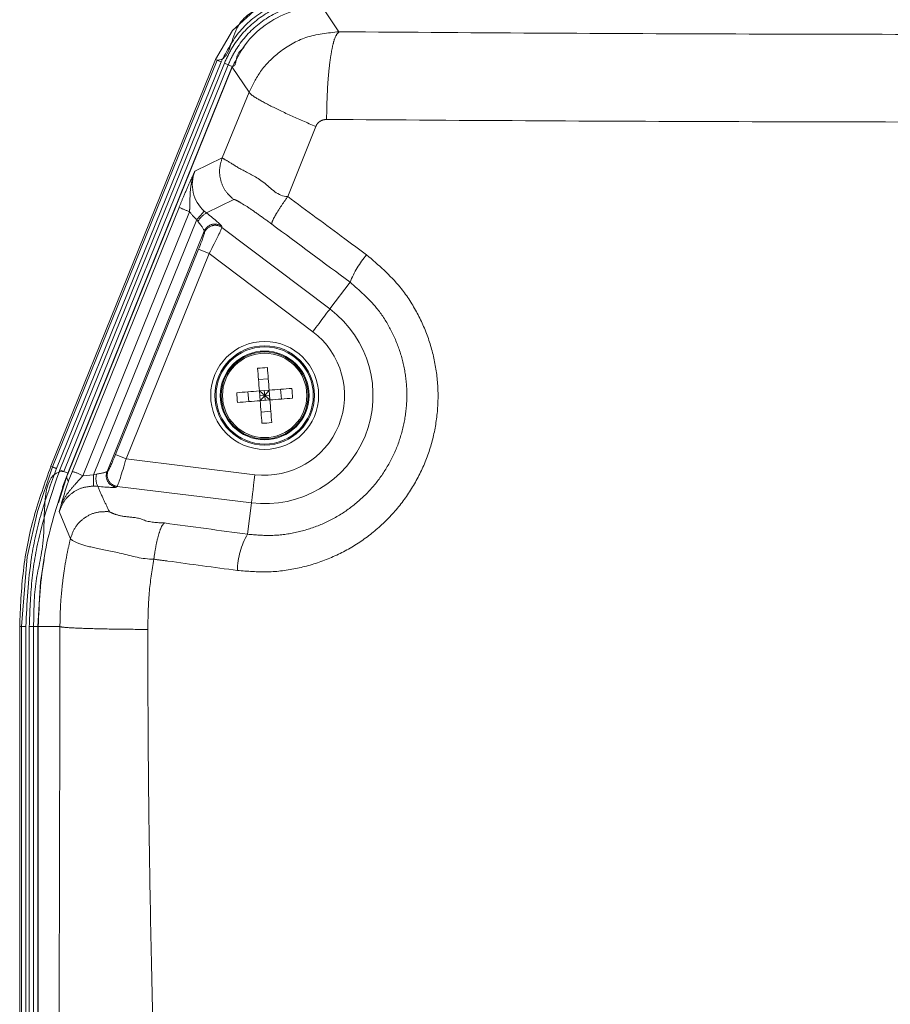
# Model space of a CAD drawing. Header units: millimetres. Extents: x 2 to 601, y 5 to 415.
# Tile 5 of 141: x 38.95 to 45.05, y 39.5 to 46.41. Entities that reach past the tile are written whole.
import ezdxf

# ---------------------------------------------------------------- set-up
doc = ezdxf.new("R2010")
doc.units = ezdxf.units.MM
doc.linetypes.add('PHANTOM', pattern=[12.7, 6.35, -1.27, 1.27, -1.27, 1.27, -1.27])

msp = doc.modelspace()

# ---------------------------------------------------------------- linework, layer by layer
at = {"color": 7, "linetype": 'Continuous', "lineweight": 15}
for p, q in [((40.6174, 46.492), (40.4429, 46.3324)), ((40.4429, 46.3324), (40.3228, 46.1288)), ((40.3228, 46.1288), (39.1688, 43.2759)), ((40.4409, 46.0742), (39.2893, 43.2271)), ((40.3853, 46.1035), (40.413, 46.0923)), ((40.4409, 46.0742), (40.4433, 46.08)), ((40.6931, 43.8897), (40.6243, 43.8842)), ((40.5564, 43.7293), (40.5509, 43.7981)), ((40.6994, 43.81), (40.6307, 43.8045)), ((40.6307, 43.8045), (40.6361, 43.7357)), ((40.6678, 43.7728), (40.6307, 43.8045)), ((40.6678, 43.7728), (40.665, 43.8072)), ((40.6678, 43.7728), (40.6994, 43.81)), ((40.7049, 43.7412), (40.6994, 43.81)), ((40.7847, 43.7475), (40.7792, 43.8163)), ((40.6678, 43.7728), (40.6334, 43.7701)), ((40.6678, 43.7728), (40.6361, 43.7357)), ((40.6361, 43.7357), (40.7049, 43.7412)), ((40.7022, 43.7755), (40.6678, 43.7728)), ((40.6705, 43.7384), (40.6678, 43.7728)), ((40.6678, 43.7728), (40.7049, 43.7412)), ((40.7112, 43.6614), (40.6425, 43.6559)), ((39.2494, 43.1284), (39.2793, 43.2022)), ((39.2793, 43.2022), (39.2494, 43.1284)), ((39.2794, 43.2022), (39.2514, 43.128)), ((39.2794, 43.2022), (39.2514, 43.128)), ((39.2893, 43.2271), (39.2793, 43.2022)), ((39.2793, 43.2022), (39.2909, 43.1702)), ((39.2916, 43.1695), (39.2909, 43.1702)), ((39.2494, 43.1284), (39.2494, 43.1284)), ((39.2494, 43.1284), (39.2514, 43.128)), ((39.2494, 43.1284), (39.2514, 43.128)), ((39.2442, 43.0186), (39.2631, 43.0825)), ((38.9501, 42.1511), (38.9501, 26.4228)), ((39.0801, 42.1511), (39.0801, 26.4228))]:
    msp.add_line(p, q, dxfattribs=at)
at = {"color": 7, "linetype": 'PHANTOM', "lineweight": 0}
for p, q in [((41.0704, 46.4987), (41.1887, 46.3233)), ((39.1808, 43.271), (40.3348, 46.1239)), ((40.3626, 46.1127), (39.2086, 43.2598)), ((39.2314, 43.2506), (40.3853, 46.1035)), ((40.413, 46.0923), (39.2591, 43.2393)), ((39.2871, 43.228), (40.441, 46.0809)), ((40.3348, 46.1239), (40.3228, 46.1288)), ((40.413, 46.0923), (40.441, 46.0809)), ((40.5587, 45.8995), (40.4409, 46.0742)), ((40.3698, 45.439), (40.5587, 45.8995)), ((41.026, 45.6591), (40.8296, 45.1671)), ((40.1788, 45.3457), (40.3698, 45.439)), ((40.4511, 45.1463), (40.2595, 45.0527)), ((39.3177, 43.2381), (40.0673, 45.0913)), ((40.1414, 45.0613), (39.3918, 43.2081)), ((40.244, 45.0656), (40.2595, 45.0527)), ((39.4672, 43.2167), (40.191, 45.006)), ((40.1997, 44.9937), (40.191, 45.006)), ((40.3666, 44.9589), (40.368, 44.9502)), ((40.2444, 44.9251), (39.5624, 43.2388)), ((40.2458, 44.9165), (40.2444, 44.9251)), ((40.368, 44.9502), (41.1251, 44.3792)), ((39.6219, 43.3582), (40.2042, 44.7979)), ((40.2783, 44.768), (39.696, 43.3283)), ((40.2042, 44.7979), (40.2783, 44.768)), ((41.005, 44.2199), (40.2783, 44.768)), ((41.1251, 44.3792), (41.2665, 44.5666)), ((39.6219, 43.3582), (39.696, 43.3283)), ((39.696, 43.3283), (40.5993, 43.217)), ((39.1808, 43.271), (39.1688, 43.2759)), ((39.2314, 43.2506), (39.2591, 43.2393)), ((39.2591, 43.2393), (39.2871, 43.228)), ((39.2909, 43.1702), (39.3177, 43.2381)), ((39.5624, 43.2388), (39.5694, 43.2441)), ((39.2223, 43.0189), (39.2871, 43.228)), ((39.3918, 43.2081), (39.4672, 43.2167)), ((39.4672, 43.2167), (39.4893, 43.2215)), ((39.4968, 43.1353), (39.467, 43.1369)), ((39.6337, 43.1349), (39.6267, 43.1297)), ((40.5749, 43.019), (39.6337, 43.1349)), ((39.3052, 42.7664), (39.2273, 42.9579)), ((40.5749, 43.019), (40.5479, 42.7995)), ((38.963, 42.1511), (38.9501, 42.1511)), ((38.993, 42.1511), (38.963, 42.1511)), ((38.963, 26.4228), (38.963, 42.1511)), ((38.993, 42.1511), (38.993, 26.4228)), ((39.0176, 42.1511), (39.0475, 42.1511)), ((39.0176, 26.4228), (39.0176, 42.1511)), ((39.0475, 42.1511), (39.0777, 42.1511)), ((39.0475, 42.1511), (39.0475, 26.4228)), ((39.0777, 26.4228), (39.0777, 42.1511)), ((39.0777, 42.1511), (39.0801, 42.1511)), ((39.2323, 42.1511), (39.0801, 42.1511))]:
    msp.add_line(p, q, dxfattribs=at)
at = {"color": 7, "linetype": 'PHANTOM', "lineweight": 0, "flags": 128}
for points in [[(40.3626, 46.1127), (40.3573, 46.1148), (40.3521, 46.1169), (40.3474, 46.1188), (40.3432, 46.1205), (40.3398, 46.1219), (40.3372, 46.1229), (40.3355, 46.1236), (40.3348, 46.1239)], [(40.244, 45.0656), (40.2424, 45.0637), (40.2389, 45.0599), (40.2338, 45.0541), (40.2272, 45.0467), (40.2193, 45.0378), (40.2104, 45.0278), (40.2009, 45.0171), (40.191, 45.006)], [(41.1251, 44.3792), (41.1214, 44.3743), (41.1137, 44.3641), (41.1021, 44.3487), (41.0871, 44.3288), (41.0692, 44.3051), (41.0491, 44.2784), (41.0274, 44.2497), (41.005, 44.2199)], [(38.963, 42.1511), (38.963, 42.1511), (39.0036, 42.6412), (39.0744, 42.9591), (39.1808, 43.271)], [(39.2871, 43.228), (39.288, 43.2276), (39.2893, 43.2271)], [(39.467, 43.1369), (39.467, 43.1394), (39.4671, 43.1446), (39.4671, 43.1523), (39.4671, 43.1622), (39.4671, 43.1741), (39.4672, 43.1874), (39.4672, 43.2018), (39.4672, 43.2167)], [(40.5749, 43.019), (40.5757, 43.0251), (40.5772, 43.0379), (40.5796, 43.0569), (40.5826, 43.0816), (40.5863, 43.1111), (40.5904, 43.1443), (40.5948, 43.18), (40.5993, 43.217)], [(39.0777, 42.1511), (39.0777, 42.1511), (39.0953, 42.4662), (39.1211, 42.6216)]]:
    msp.add_lwpolyline(points, dxfattribs=at)
at = {"color": 7, "linetype": 'Continuous', "lineweight": 15, "flags": 128}
for points in [[(40.441, 46.0809), (40.442, 46.0806), (40.4429, 46.0802)], [(40.6181, 43.963), (40.6196, 43.9439), (40.6211, 43.9245), (40.6227, 43.9049), (40.6242, 43.8851), (40.6258, 43.8651), (40.6274, 43.845), (40.629, 43.8248), (40.6307, 43.8045)], [(40.6868, 43.9685), (40.6884, 43.9494), (40.6899, 43.9299), (40.6915, 43.9104), (40.693, 43.8905), (40.6946, 43.8706), (40.6962, 43.8505), (40.6978, 43.8302), (40.6994, 43.81)], [(40.6307, 43.8045), (40.6104, 43.8029), (40.5901, 43.8012), (40.57, 43.7997), (40.5501, 43.7981), (40.5303, 43.7965), (40.5106, 43.7949), (40.4913, 43.7934), (40.4721, 43.7919)], [(40.858, 43.8225), (40.8388, 43.821), (40.8194, 43.8195), (40.7998, 43.8179), (40.78, 43.8163), (40.7601, 43.8148), (40.7399, 43.8132), (40.7197, 43.8115), (40.6994, 43.81)], [(40.6361, 43.7357), (40.6158, 43.7341), (40.5956, 43.7325), (40.5755, 43.7309), (40.5555, 43.7293), (40.5357, 43.7277), (40.5161, 43.7261), (40.4967, 43.7246), (40.4776, 43.7231)], [(40.6361, 43.7357), (40.6377, 43.7154), (40.6393, 43.6952), (40.6409, 43.6751), (40.6425, 43.6551), (40.6441, 43.6353), (40.6457, 43.6157), (40.6472, 43.5963), (40.6487, 43.5772)], [(40.8634, 43.7538), (40.8443, 43.7522), (40.8249, 43.7507), (40.8053, 43.7491), (40.7855, 43.7476), (40.7655, 43.746), (40.7454, 43.7444), (40.7252, 43.7428), (40.7049, 43.7412)], [(40.7049, 43.7412), (40.7065, 43.7209), (40.7081, 43.7007), (40.7097, 43.6805), (40.7113, 43.6606), (40.7129, 43.6408), (40.7144, 43.6211), (40.716, 43.6018), (40.7175, 43.5826)]]:
    msp.add_lwpolyline(points, dxfattribs=at)
at = {"color": 7, "linetype": 'PHANTOM', "lineweight": 0}
for radius in [0.3785, 0.3485, 0.341, 0.311, 0.296]:
    msp.add_circle((40.6678, 43.7728), radius, dxfattribs=at)
at = {"color": 7, "linetype": 'Continuous', "lineweight": 15}
msp.add_circle((40.6678, 43.7728), 0.305, dxfattribs=at)
at = {"color": 7, "linetype": 'PHANTOM', "lineweight": 0}
for centre, radius, start, end in [((55.7587, 83.7623), 41.7333, 247.91435, 248.02404), ((40.3454, 44.9057), 0.1702, 120.2963, 148.85393), ((40.3186, 44.8946), 0.0802, 53.29307, 157.61523), ((40.32, 44.8859), 0.0802, 53.29285, 157.61553), ((41.9103, 44.3102), 0.693, 139.61423, 158.28089), ((40.6678, 43.7728), 0.7595, 262.97788, 52.97788), ((40.6678, 43.7728), 0.56, 262.97788, 52.97788), ((41.263, 48.3847), 5.5214, 247.84472, 248.1558), ((39.2875, 43.0568), 0.1838, 55.41609, 80.52231), ((39.6369, 43.2093), 0.0802, 158.34956, 262.65988), ((39.644, 43.2145), 0.0802, 158.35545, 262.65399), ((39.6112, 43.1887), 0.1263, 164.94828, 205.02253), ((40.996, 42.5368), 0.5194, 149.62069, 179.048)]:
    msp.add_arc(centre, radius, start, end, dxfattribs=at)
at = {"color": 7, "linetype": 'Continuous', "lineweight": 15}
for centre, radius, start, end in [((40.748, 42.7624), 1.2076, 92.90139, 96.17551), ((41.6955, 43.8545), 1.225, 182.93164, 186.15934), ((39.6406, 43.6912), 1.2244, 2.93058, 6.15979), ((40.5876, 44.7833), 1.2077, 272.90142, 276.17547)]:
    msp.add_arc(centre, radius, start, end, dxfattribs=at)
at = {"color": 7, "linetype": 'PHANTOM', "lineweight": 0}
for centre, major_axis, ratio, start_param, end_param in [((40.4115, 45.2527), (0.2257, 0.1103), 0.994992, 2.304112, 3.52946), ((40.4115, 45.2527), (-0.2974, -0.1454), 0.996938, 0.162253, 0.387867), ((40.2343, 45.0579), (0.1322, -0.0999), 0.067522, 0.070539, 1.429661), ((40.1862, 44.9942), (-0.0577, 0.0703), 0.112071, 3.254926, 4.614048), ((45.3354, 38.4942), (34.5127, -26.1559), 0.05572, 1.731066, 1.747084), ((40.199, 44.8018), (0.0465, 0.1152), 0.050613, 4.698791, 6.199774), ((40.2731, 44.7719), (0.0947, 0.1791), 0.031733, 4.707282, 6.208265), ((39.6154, 43.359), (0.0467, 0.1151), 0.050613, 3.225004, 4.725987), ((39.6895, 43.3291), (0.0564, 0.1946), 0.031733, 3.216513, 4.717496), ((39.4725, 43.2297), (0.0903, 0.0104), 0.112071, 4.886503, 6.169852), ((39.4627, 43.1505), (0.1645, -0.0201), 0.067522, 4.929298, 6.212646), ((46.0864, 44.5301), (34.6886, -4.2938), 0.069397, 4.543617, 4.560636)]:
    msp.add_ellipse(centre, major_axis=major_axis, ratio=ratio, start_param=start_param, end_param=end_param, dxfattribs=at)
for points, knots in [([(40.3348, 46.1239), (40.3348, 46.1239), (40.4224, 46.1239), (40.4362, 46.3959), (40.6772, 46.5165), (40.8583, 46.595), (40.9922, 46.6135), (41.0389, 46.6149), (41.0654, 46.6157)], [0, 0, 0, 0, 0.000002, 0.282457, 0.565689, 0.849589, 0.914618, 1, 1, 1, 1]), ([(41.0654, 46.5857), (41.0204, 46.5834), (40.8907, 46.5765), (40.6861, 46.4993), (40.481, 46.3392), (40.402, 46.1881), (40.3626, 46.1127)], [0, 0, 0, 0, 0.150311, 0.434265, 0.717534, 1, 1, 1, 1]), ([(40.3853, 46.1035), (40.402, 46.1393), (40.453, 46.2491), (40.591, 46.4042), (40.8109, 46.5349), (40.9796, 46.5523), (41.0654, 46.5612)], [0, 0, 0, 0, 0.136735, 0.4186, 0.704475, 1, 1, 1, 1]), ([(41.0654, 46.5313), (41.0654, 46.5313), (40.9835, 46.5313), (40.8213, 46.5021), (40.6096, 46.382), (40.4922, 46.2451), (40.4354, 46.1439), (40.4204, 46.1092), (40.413, 46.0923)], [0, 0, 0, 0, 0.000007, 0.295564, 0.581308, 0.863263, 0.933528, 1, 1, 1, 1]), ([(40.5587, 45.8995), (40.5833, 45.9494), (40.6358, 46.056), (40.7718, 46.1915), (40.9597, 46.3002), (41.1098, 46.3153), (41.1887, 46.3233)], [0, 0, 0, 0, 0.206734, 0.4423409, 0.7067965, 1, 1, 1, 1]), ([(41.1887, 46.3233), (41.1779, 46.3117), (41.1614, 46.2938), (41.1414, 46.2143), (41.1276, 46.1344), (41.1164, 46.0373), (41.1054, 45.8975), (41.1032, 45.7829), (41.1018, 45.7084)], [0, 0, 0, 0, 0.23981, 0.368581, 0.499997, 0.631405, 0.760193, 1, 1, 1, 1]), ([(41.1887, 46.3233), (41.682, 46.3199), (42.6685, 46.313), (44.1579, 46.3067), (45.1533, 46.3053), (45.6513, 46.3045)], [0, 0, 0, 0, 0.333242, 0.666365, 1, 1, 1, 1]), ([(40.441, 46.0809), (40.441, 46.0809), (40.466, 46.0809), (40.4633, 46.1638), (40.5028, 46.1962), (40.5234, 46.2131)], [0, 0, 0, 0, 0.000014, 0.477693, 1, 1, 1, 1]), ([(40.5587, 45.8995), (40.5661, 45.8906), (40.5813, 45.8724), (40.6867, 45.8136), (40.84, 45.7393), (40.9653, 45.6853), (41.026, 45.6591)], [0, 0, 0, 0, 0.24228, 0.500006, 0.75772, 1, 1, 1, 1]), ([(41.1018, 45.7084), (41.0936, 45.7078), (41.0771, 45.7066), (41.0552, 45.6957), (41.0369, 45.68), (41.0296, 45.6661), (41.026, 45.6591)], [0, 0, 0, 0, 0.257911, 0.513957, 0.756573, 1, 1, 1, 1]), ([(45.5843, 45.6897), (45.0845, 45.6905), (44.0848, 45.692), (42.5888, 45.6982), (41.5975, 45.705), (41.1018, 45.7084)], [0, 0, 0, 0, 0.3333292, 0.6666617, 1, 1, 1, 1]), ([(40.3698, 45.439), (40.3621, 45.4128), (40.3466, 45.3604), (40.3572, 45.278), (40.3906, 45.2018), (40.4309, 45.1648), (40.4511, 45.1463)], [0, 0, 0, 0, 0.249974, 0.499975, 0.750005, 1, 1, 1, 1]), ([(40.3698, 45.439), (40.3698, 45.439), (40.3706, 45.439), (40.3753, 45.4343), (40.411, 45.4161), (40.5096, 45.3509), (40.66, 45.2857), (40.7624, 45.1672), (40.8295, 45.1672), (40.8295, 45.1672)], [0, 0, 0, 0, 0.000007, 0.045252, 0.275956, 0.513178, 0.758208, 0.999994, 1, 1, 1, 1]), ([(40.0673, 45.0913), (40.0776, 45.1164), (40.1027, 45.1774), (40.1373, 45.2558), (40.1626, 45.3105), (40.1753, 45.3384), (40.1787, 45.3455), (40.1788, 45.3457)], [0, 0, 0, 0, 0.250418, 0.609328, 0.898219, 0.997478, 1, 1, 1, 1]), ([(40.1788, 45.3457), (40.1787, 45.3454), (40.1741, 45.3348), (40.1594, 45.2947), (40.1449, 45.22), (40.1438, 45.1361), (40.142, 45.0813), (40.1414, 45.0613)], [0, 0, 0, 0, 0.0033808, 0.1218072, 0.4502974, 0.7989648, 1, 1, 1, 1]), ([(40.8295, 45.1671), (40.8131, 45.1439), (40.7803, 45.0974), (40.743, 45.0374), (40.7189, 44.992), (40.718, 44.9803), (40.7175, 44.9745)], [0, 0, 0, 0, 0.249989, 0.499993, 0.750004, 1, 1, 1, 1]), ([(40.8295, 45.1671), (40.9629, 45.0687), (41.1472, 44.9329), (41.3315, 44.7968), (41.3824, 44.7592)], [0, 0, 0, 0, 0.723998, 1, 1, 1, 1]), ([(40.7175, 44.9746), (40.685, 44.9983), (40.62, 45.0459), (40.5366, 45.1025), (40.4776, 45.1382), (40.4557, 45.1475), (40.4517, 45.1465), (40.4511, 45.1463)], [0, 0, 0, 0, 0.244388, 0.489162, 0.724818, 0.954627, 1, 1, 1, 1]), ([(41.3824, 44.7592), (41.4654, 44.6879), (41.6008, 44.5715), (41.736, 44.3627), (41.8213, 44.1734), (41.8723, 43.9715), (41.8895, 43.7636), (41.8706, 43.5556), (41.8173, 43.3527), (41.7296, 43.1618), (41.6109, 42.9873), (41.4635, 42.8356), (41.2924, 42.7102), (41.102, 42.616), (40.8987, 42.5553), (40.6876, 42.528), (40.547, 42.5396), (40.4766, 42.5455)], [0, 0, 0, 0, 0.100003, 0.163194, 0.226385, 0.289697, 0.353011, 0.416688, 0.480359, 0.544604, 0.608851, 0.673753, 0.738658, 0.803968, 0.86928, 0.93464, 1, 1, 1, 1]), ([(40.5479, 42.7995), (40.6036, 42.7947), (40.7149, 42.7851), (40.8822, 42.8065), (41.0435, 42.8545), (41.1946, 42.9293), (41.3305, 43.0292), (41.4477, 43.1502), (41.5422, 43.2895), (41.612, 43.4421), (41.6544, 43.6043), (41.6696, 43.7707), (41.6559, 43.9369), (41.6154, 44.0984), (41.5476, 44.2498), (41.4401, 44.4168), (41.3324, 44.5097), (41.2665, 44.5666)], [0, 0, 0, 0, 0.065252, 0.130503, 0.195751, 0.260998, 0.325906, 0.390808, 0.455118, 0.519427, 0.583199, 0.646972, 0.710351, 0.773731, 0.836921, 0.900113, 1, 1, 1, 1]), ([(39.2086, 43.2598), (39.1712, 43.1576), (39.0969, 42.9544), (39.0138, 42.5835), (39.0008, 42.3135), (38.993, 42.1511)], [0, 0, 0, 0, 0.2873595, 0.5712604, 1, 1, 1, 1]), ([(39.0176, 42.1511), (39.0213, 42.2585), (39.0286, 42.4721), (39.0899, 42.844), (39.1781, 43.0975), (39.2314, 43.2506)], [0, 0, 0, 0, 0.286212, 0.569046, 1, 1, 1, 1]), ([(39.2591, 43.2393), (39.2591, 43.2393), (39.099, 43.2393), (39.1509, 42.7919), (39.0517, 42.4782), (39.0489, 42.2606), (39.0475, 42.1511)], [0, 0, 0, 0, 0.000002, 0.4309355, 0.7138193, 1, 1, 1, 1]), ([(39.2442, 43.0186), (39.2479, 43.0255), (39.2652, 43.058), (39.3002, 43.1063), (39.3481, 43.1598), (39.3779, 43.1927), (39.3918, 43.2081)], [0, 0, 0, 0, 0.096832, 0.455257, 0.746432, 1, 1, 1, 1]), ([(39.467, 43.1369), (39.439, 43.1342), (39.3828, 43.1289), (39.3085, 43.086), (39.2538, 43.027), (39.2355, 42.9793), (39.2273, 42.9579)], [0, 0, 0, 0, 0.261949, 0.523877, 0.785811, 1, 1, 1, 1]), ([(39.4968, 43.1353), (39.5103, 43.1049), (39.5365, 43.0457), (39.565, 42.9863), (39.5789, 42.9575)], [0, 0, 0, 0, 0.514411, 1, 1, 1, 1]), ([(39.3052, 42.7664), (39.3153, 42.7953), (39.3356, 42.8531), (39.4027, 42.9182), (39.487, 42.9587), (39.5482, 42.9579), (39.5789, 42.9575)], [0, 0, 0, 0, 0.249998, 0.499996, 0.749995, 1, 1, 1, 1]), ([(39.5789, 42.9575), (39.5861, 42.9532), (39.6007, 42.9448), (39.6862, 42.9182), (39.7725, 42.9187), (39.8601, 42.8823), (39.913, 42.8802), (39.9659, 42.8782)], [0, 0, 0, 0, 0.2496246, 0.4992225, 0.7496448, 0.7497542, 1, 1, 1, 1]), ([(39.8905, 42.6242), (39.8952, 42.6563), (39.9046, 42.7205), (39.9251, 42.8032), (39.9469, 42.8628), (39.9596, 42.8731), (39.9659, 42.8782)], [0, 0, 0, 0, 0.249976, 0.499984, 0.749992, 1, 1, 1, 1]), ([(39.2323, 42.1511), (39.233, 42.1965), (39.2345, 42.2854), (39.245, 42.4171), (39.2614, 42.5462), (39.2817, 42.6626), (39.2982, 42.7356), (39.3052, 42.7664)], [0, 0, 0, 0, 0.218662, 0.428478, 0.637772, 0.847091, 1, 1, 1, 1]), ([(39.8905, 42.6242), (39.8905, 42.6242), (39.8095, 42.6242), (39.6572, 42.6697), (39.4666, 42.7036), (39.342, 42.7372), (39.3052, 42.7664), (39.3052, 42.7664), (39.3052, 42.7664)], [0, 0, 0, 0, 0.000006, 0.250615, 0.500936, 0.750341, 0.999994, 1, 1, 1, 1]), ([(39.8905, 42.6242), (39.8778, 42.5456), (39.8515, 42.3825), (39.8496, 42.2171), (39.8486, 42.1314)], [0, 0, 0, 0, 0.481557, 1, 1, 1, 1]), ([(40.4766, 42.5455), (40.3136, 42.5673), (40.1181, 42.5935), (39.923, 42.6198), (39.8905, 42.6242)], [0, 0, 0, 0, 0.833657, 1, 1, 1, 1]), ([(39.1849, 26.4228), (39.1855, 26.8026), (39.1868, 27.591), (39.1898, 28.8163), (39.1934, 30.0626), (39.1965, 31.0056), (39.1987, 31.6206), (39.1999, 31.9477), (39.201, 32.2466), (39.202, 32.5195), (39.2029, 32.7741), (39.204, 33.0572), (39.2052, 33.3868), (39.2067, 33.7652), (39.2083, 34.1856), (39.2099, 34.6148), (39.2115, 35.0295), (39.2132, 35.4814), (39.2149, 35.956), (39.2167, 36.4387), (39.2185, 36.9187), (39.2201, 37.3791), (39.2216, 37.84), (39.223, 38.2745), (39.2244, 38.72), (39.2264, 39.3773), (39.2286, 40.2089), (39.2308, 41.1991), (39.2318, 41.8402), (39.2323, 42.1511)], [0, 0, 0, 0, 0.072339, 0.150189, 0.233558, 0.309999, 0.330106, 0.350916, 0.372428, 0.387161, 0.403008, 0.421025, 0.441212, 0.465922, 0.493258, 0.521475, 0.54786, 0.572423, 0.607748, 0.63846, 0.664564, 0.699345, 0.726316, 0.752514, 0.782228, 0.811292, 0.877876, 0.940777, 1, 1, 1, 1]), ([(39.2323, 42.1511), (39.2443, 42.1489), (39.2689, 42.1444), (39.4086, 42.1383), (39.6074, 42.1336), (39.7697, 42.1321), (39.8486, 42.1314)], [0, 0, 0, 0, 0.242892, 0.5, 0.757107, 1, 1, 1, 1]), ([(39.8486, 42.1314), (39.8489, 41.8804), (39.8495, 41.3661), (39.8587, 40.5761), (39.874, 39.7492), (39.8953, 38.9096), (39.9195, 38.1304), (39.9454, 37.4205), (39.9721, 36.7409), (40.0026, 36.0031), (40.0325, 35.3101), (40.0604, 34.6779), (40.0847, 34.1379), (40.1082, 33.615), (40.1317, 33.0863), (40.1552, 32.5541), (40.1807, 31.9529), (40.2056, 31.3338), (40.2299, 30.6877), (40.2523, 30.0339), (40.2759, 29.2392), (40.2969, 28.3262), (40.3117, 27.3366), (40.3128, 26.6969), (40.3134, 26.3872)], [0, 0, 0, 0, 0.047807, 0.09796, 0.15046, 0.205312, 0.257916, 0.298927, 0.340585, 0.387455, 0.439539, 0.472673, 0.507975, 0.542484, 0.572351, 0.608757, 0.643936, 0.686933, 0.726753, 0.767074, 0.811503, 0.878173, 0.941004, 1, 1, 1, 1])]:
    msp.add_open_spline(points, degree=3, knots=knots, dxfattribs=at)
at = {"color": 7, "linetype": 'Continuous', "lineweight": 15}
for points, knots in [([(40.4433, 46.08), (40.4744, 46.1399), (40.5357, 46.2579), (40.6866, 46.3899), (40.8657, 46.4801), (40.9982, 46.4924), (41.0654, 46.4986)], [0, 0, 0, 0, 0.253671, 0.499994, 0.746299, 1, 1, 1, 1]), ([(39.1688, 43.2759), (39.1265, 43.1589), (39.0407, 42.9214), (38.9655, 42.5427), (38.9553, 42.2829), (38.9501, 42.1511)], [0, 0, 0, 0, 0.323655, 0.656983, 1, 1, 1, 1]), ([(39.2631, 43.0825), (39.2687, 43.1006), (39.2773, 43.1286), (39.2879, 43.1589), (39.2916, 43.1695)], [0, 0, 0, 0, 0.65041, 1, 1, 1, 1]), ([(39.2514, 43.128), (39.2017, 42.969), (39.1021, 42.6508), (39.0874, 42.3177), (39.0801, 42.1511)], [0, 0, 0, 0, 0.49984, 1, 1, 1, 1]), ([(39.2273, 42.9579), (39.2273, 42.9582), (39.2327, 42.9782), (39.2385, 42.9985), (39.2442, 43.0186)], [0, 0, 0, 0, 0.014676, 1, 1, 1, 1])]:
    msp.add_open_spline(points, degree=3, knots=knots, dxfattribs=at)

doc.saveas('drawing.dxf')
